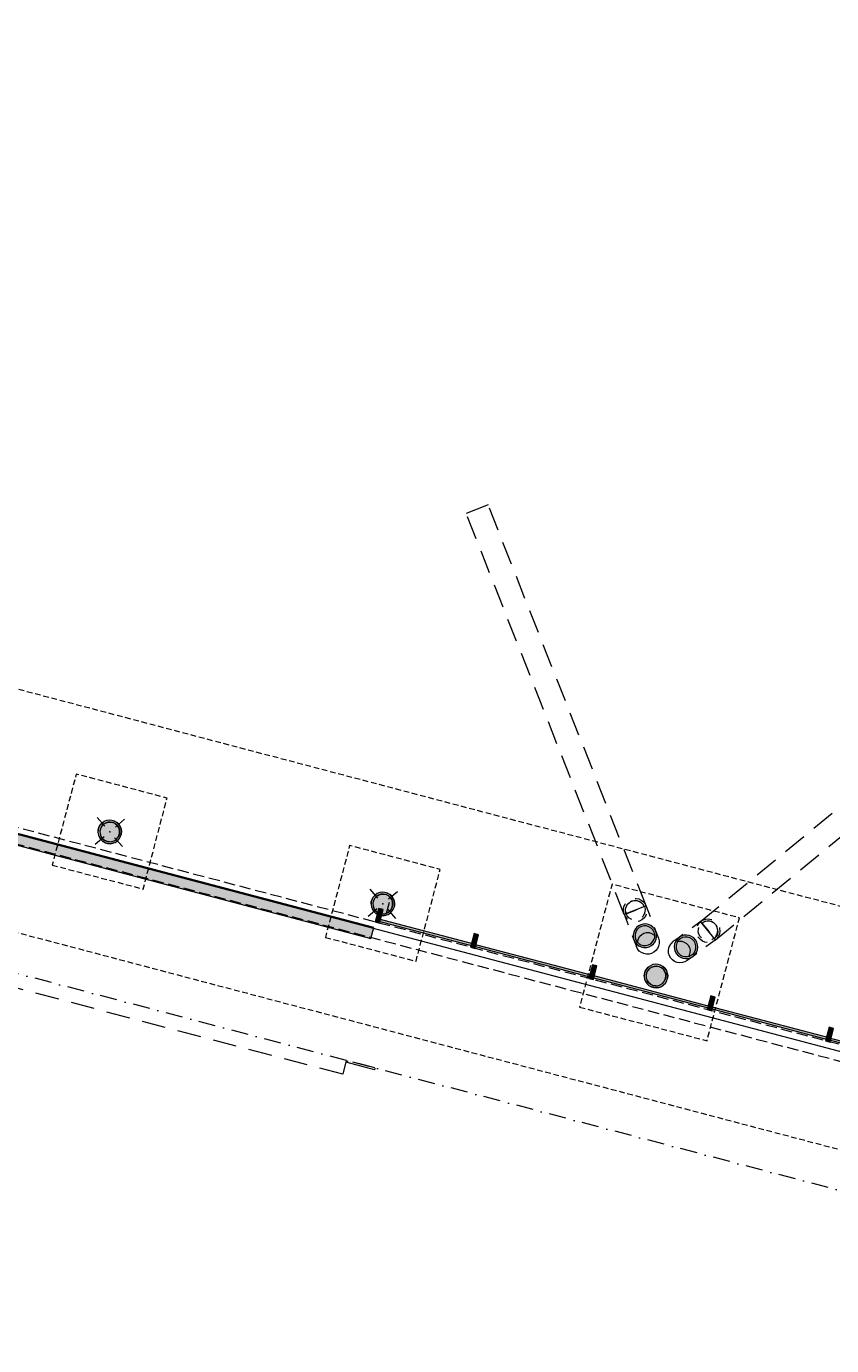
# Model space of a CAD drawing. Header units: millimetres. Extents: x -204291438 to 18864955, y -774833820 to 295284.
# Tile 12 of 87: x 59005 to 67558, y -5916 to 8098. Entities that reach past the tile are written whole.
import ezdxf

# ---------------------------------------------------------------- set-up
doc = ezdxf.new("R2010")
doc.units = ezdxf.units.MM
doc.header["$MEASUREMENT"] = 0
for name, pattern in [('Krawędzie ukryte', [170, 120, -50]), ('Kropki i Kreski', [360, 180, -90, 0, -90]), ('Przerywana', [240, 120, -120]), ('Przerywana długa', [390, 250, -140]), ('Przerywana gęsta', [90, 60, -30])]:
    doc.linetypes.add(name, pattern=pattern)
for name, color, linetype in [('213-A Wymiarowanie wewnętrzne', 7, 'Continuous'), ('215-A Wymiarowanie wewnętrzne 1_50', 7, 'Continuous'), ('822-IST-Brama zachodnia belki', 7, 'Continuous'), ('822-IST-Brama zachodnia stropy', 7, 'Continuous'), ('822-IST-Brama zachodnia słupy', 7, 'Continuous'), ('822-IST-Brama zachodnia ściany', 7, 'Continuous'), ('822-IST-Brama zachodnia ściany kurtynowe', 7, 'Continuous')]:
    doc.layers.add(name, color=color, linetype=linetype)
doc.styles.add('STYL_AUTOMATYCZNY_4', font='arial.ttf')
doc.dimstyles.new('STYL_AUTOMATYCZNY__3', dxfattribs={"dimtxt": 64.999998, "dimasz": 47.5, "dimexe": 0.18, "dimexo": 0.0625, "dimgap": 0, "dimtad": 1, "dimdec": 1, "dimlfac": 0.1, "dimzin": 0, "dimdsep": 46, "dimtxsty": 'STYL_AUTOMATYCZNY_4', "dimblk": 'ARROWHEAD_11', "dimblk1": 'ARROWHEAD_11', "dimblk2": 'ARROWHEAD_11', "dimcen": 0.09, "dimclrd": 30, "dimclre": 30, "dimclrt": 30, "dimazin": 0, "dimtfac": 1, "dimtdec": 4, "dimtmove": 0, "dimatfit": 3, "dimfxl": 0, "dimtolj": 1, "dimtzin": 0, "dimarcsym": 0})

# ---------------------------------------------------------------- blocks, each defined once
blk = doc.blocks.new('Strop_51_3', base_point=(36839, 18360))
at = {"layer": '822-IST-Brama zachodnia stropy', "color": 254, "linetype": 'Continuous', "lineweight": 0, "true_color": 0xcccccc, "flags": 128}
blk.add_lwpolyline([(36839, 18360), (30841, 19943), (27628, 7769), (33626, 6187), (62808, -1514), (68663, -3059), (71875, 9115), (66020, 10660), (67469, 16152), (38288, 23852)], close=True, dxfattribs=at)
blk = doc.blocks.new('Strop_60_3', base_point=(27098, 6866))
at = {"layer": '822-IST-Brama zachodnia stropy', "color": 254, "linetype": 'Przerywana gęsta', "lineweight": 0, "true_color": 0xcccccc, "flags": 128}
blk.add_lwpolyline([(27098, 6866), (68837, -4148), (69475, -1731), (27735, 9283)], close=True, dxfattribs=at)
blk = doc.blocks.new('Strop_77_3', base_point=(64880, -2320))
at = {"layer": '822-IST-Brama zachodnia stropy', "color": 254, "linetype": 'Przerywana gęsta', "lineweight": 0, "true_color": 0xcccccc, "flags": 128}
blk.add_lwpolyline([(64880, -2320), (66234, -2677), (66578, -1372), (65225, -1015)], close=True, dxfattribs=at)
blk = doc.blocks.new('Strop_79_3', base_point=(62180, -1579))
at = {"layer": '822-IST-Brama zachodnia stropy', "color": 254, "linetype": 'Przerywana gęsta', "lineweight": 0, "true_color": 0xcccccc, "flags": 128}
blk.add_lwpolyline([(62180, -1579), (63143, -1833), (63400, -858), (62438, -604)], close=True, dxfattribs=at)
blk = doc.blocks.new('Strop_80_3', base_point=(59278, -811))
at = {"layer": '822-IST-Brama zachodnia stropy', "color": 254, "linetype": 'Przerywana gęsta', "lineweight": 0, "true_color": 0xcccccc, "flags": 128}
blk.add_lwpolyline([(59278, -811), (60245, -1066), (60499, -100), (59533, 155)], close=True, dxfattribs=at)
blk = doc.blocks.new('Przegroda strukturalna_1_3')
at = {"layer": '822-IST-Brama zachodnia ściany kurtynowe', "linetype": 'Continuous', "lineweight": 0, "true_color": 0x666666}
for points in [[(62708, -1416), (62757, -1429), (62795, -1284), (62747, -1271)], [(63756, -1672), (63761, -1653), (62738, -1383), (62733, -1402)], [(63722, -1684), (63770, -1696), (63808, -1551), (63760, -1539)], [(65013, -2004), (65018, -1984), (63751, -1650), (63746, -1669)], [(64979, -2015), (65027, -2028), (65065, -1883), (65017, -1870)], [(66270, -2335), (66275, -2316), (65008, -1982), (65003, -2001)], [(66236, -2347), (66284, -2360), (66322, -2215), (66274, -2202)], [(67527, -2667), (67532, -2648), (66265, -2313), (66260, -2333)], [(67493, -2679), (67541, -2691), (67579, -2546), (67531, -2534)], [(68759, -2992), (68765, -2973), (67522, -2645), (67517, -2664)], [(68725, -3004), (68774, -3017), (68812, -2872), (68764, -2859)]]:
    blk.add_hatch(color=251, dxfattribs=at).paths.add_polyline_path(points)
at = {"layer": '822-IST-Brama zachodnia ściany kurtynowe', "color": 254, "linetype": 'Continuous', "lineweight": 0, "true_color": 0xcccccc, "flags": 128}
for points in [[(62708, -1416), (62757, -1429), (62795, -1284), (62747, -1271)], [(63756, -1672), (63761, -1653), (62738, -1383), (62733, -1402)], [(63722, -1684), (63770, -1696), (63808, -1551), (63760, -1539)], [(65013, -2004), (65018, -1984), (63751, -1650), (63746, -1669)], [(64979, -2015), (65027, -2028), (65065, -1883), (65017, -1870)], [(66270, -2335), (66275, -2316), (65008, -1982), (65003, -2001)], [(66236, -2347), (66284, -2360), (66322, -2215), (66274, -2202)], [(67527, -2667), (67532, -2648), (66265, -2313), (66260, -2333)], [(67493, -2679), (67541, -2691), (67579, -2546), (67531, -2534)], [(68759, -2992), (68765, -2973), (67522, -2645), (67517, -2664)], [(68725, -3004), (68774, -3017), (68812, -2872), (68764, -2859)]]:
    blk.add_lwpolyline(points, close=True, dxfattribs=at)
blk = doc.blocks.new('Ściana_180_3', base_point=(33742, 6166))
at = {"layer": '822-IST-Brama zachodnia ściany', "linetype": 'Continuous', "lineweight": 0, "true_color": 0x666666}
blk.add_hatch(color=251, dxfattribs=at).paths.add_polyline_path([(33711, 6050), (62664, -1590), (62694, -1474), (33742, 6166)])
at = {"layer": '822-IST-Brama zachodnia ściany', "color": 254, "linetype": 'Continuous', "lineweight": 0, "true_color": 0xcccccc, "flags": 128}
for points in [[(33711, 6050), (62664, -1590)], [(62694, -1474), (33742, 6166)], [(62664, -1590), (62694, -1474)]]:
    blk.add_lwpolyline(points, dxfattribs=at)
blk = doc.blocks.new('Ściana_181_3', base_point=(69097, -3164))
at = {"layer": '822-IST-Brama zachodnia ściany', "color": 254, "linetype": 'Krawędzie ukryte', "lineweight": 0, "true_color": 0xcccccc, "flags": 128}
for points in [[(69112, -3106), (27515, 7871)], [(27471, 7706), (69069, -3270)]]:
    blk.add_lwpolyline(points, dxfattribs=at)
blk = doc.blocks.new('Słup_95_3', base_point=(65601, -1633))
at = {"layer": '822-IST-Brama zachodnia słupy', "linetype": 'Continuous', "lineweight": 0, "true_color": 0x666666}
h = blk.add_hatch(color=251, dxfattribs=at)
h.paths.add_polyline_path([(65457, -1606), (65470, -1631), (65488, -1652), (65510, -1669), (65536, -1681), (65563, -1686), (65591, -1686), (65618, -1679), (65643, -1666), (65665, -1648), (65682, -1626), (65693, -1600), (65699, -1573), (65698, -1545), (65691, -1518), (65678, -1493), (65660, -1471), (65638, -1454), (65612, -1443), (65585, -1437), (65557, -1438), (65530, -1445), (65505, -1458), (65484, -1476), (65467, -1498), (65455, -1523), (65450, -1551), (65450, -1579)])
h.paths.add_polyline_path([(65476, -1599), (65470, -1572), (65471, -1545), (65478, -1519), (65493, -1495), (65513, -1476), (65537, -1463), (65564, -1457), (65591, -1458), (65617, -1466), (65641, -1480), (65659, -1500), (65672, -1525), (65679, -1551), (65678, -1579), (65670, -1605), (65656, -1628), (65636, -1647), (65611, -1660), (65585, -1666), (65557, -1665), (65531, -1658), (65508, -1643), (65489, -1623)], flags=0)
blk.add_hatch(color=251, dxfattribs=at).paths.add_polyline_path([(65476, -1599), (65489, -1623), (65508, -1643), (65531, -1658), (65557, -1665), (65585, -1666), (65611, -1660), (65636, -1647), (65656, -1628), (65670, -1605), (65678, -1579), (65679, -1551), (65672, -1525), (65659, -1500), (65641, -1480), (65617, -1466), (65591, -1458), (65564, -1457), (65537, -1463), (65513, -1476), (65493, -1495), (65478, -1519), (65471, -1545), (65470, -1572)])
at = {"layer": '822-IST-Brama zachodnia słupy', "color": 254, "linetype": 'Przerywana', "lineweight": 0, "true_color": 0xcccccc, "flags": 128}
for points in [[(65354, -1334), (65348, -1307), (65347, -1279), (65352, -1252), (65364, -1226), (65381, -1204), (65402, -1186), (65427, -1173), (65454, -1166), (65482, -1166), (65510, -1171), (65535, -1183), (65558, -1200), (65576, -1221), (65588, -1246), (65595, -1273), (65596, -1301), (65590, -1329), (65579, -1354), (65562, -1376), (65541, -1394), (65516, -1407), (65489, -1414), (65461, -1415), (65433, -1409), (65408, -1398), (65385, -1381), (65367, -1359)], [(65570, -1253), (65576, -1280), (65575, -1307), (65567, -1333), (65553, -1357), (65533, -1375), (65509, -1388), (65482, -1395), (65455, -1394), (65428, -1386), (65405, -1372), (65386, -1352), (65374, -1329), (65373, -1327), (65367, -1301), (65368, -1273), (65376, -1247), (65390, -1224), (65410, -1205), (65434, -1192), (65461, -1186), (65488, -1186), (65515, -1194), (65538, -1209), (65557, -1229), (65569, -1252)]]:
    blk.add_lwpolyline(points, close=True, dxfattribs=at)
for points in [[(65369, -1276), (65374, -1257), (65377, -1249)], [(65374, -1329), (65569, -1252)], [(65377, -1249), (65389, -1229), (65391, -1226)], [(65391, -1226), (65409, -1209), (65411, -1207)], [(65411, -1207), (65434, -1195), (65435, -1194)], [(65435, -1194), (65461, -1188), (65462, -1188)], [(65462, -1188), (65489, -1189)], [(65489, -1189), (65490, -1189), (65515, -1197)], [(65515, -1197), (65519, -1199), (65539, -1211)], [(65539, -1211), (65550, -1224), (65558, -1232)], [(65568, -1252), (65558, -1232)], [(65588, -1246), (65691, -1518)], [(65354, -1334), (65457, -1606)], [(65368, -1304), (65368, -1295), (65369, -1276)], [(65368, -1304), (65374, -1329)]]:
    blk.add_lwpolyline(points, dxfattribs=at)
at = {"layer": '822-IST-Brama zachodnia słupy', "color": 254, "linetype": 'Continuous', "lineweight": 0, "true_color": 0xcccccc, "flags": 128}
for points in [[(65450, -1579), (65457, -1606), (65470, -1631), (65488, -1652), (65510, -1669), (65536, -1681), (65563, -1686), (65591, -1686), (65618, -1679), (65643, -1666), (65665, -1648), (65682, -1626), (65693, -1600), (65699, -1573), (65698, -1545), (65691, -1518), (65678, -1493), (65660, -1471), (65638, -1454), (65612, -1443), (65585, -1437), (65557, -1438), (65530, -1445), (65505, -1458), (65484, -1476), (65467, -1498), (65455, -1523), (65450, -1551)], [(65470, -1572), (65476, -1599), (65489, -1623), (65508, -1643), (65531, -1658), (65557, -1665), (65585, -1666), (65611, -1660), (65636, -1647), (65656, -1628), (65670, -1605), (65678, -1579), (65679, -1551), (65672, -1525), (65659, -1500), (65641, -1480), (65617, -1466), (65591, -1458), (65564, -1457), (65537, -1463), (65513, -1476), (65493, -1495), (65478, -1519), (65471, -1545)]]:
    blk.add_lwpolyline(points, close=True, dxfattribs=at)
for points in [[(65497, -1632), (65498, -1616), (65505, -1590), (65520, -1567), (65540, -1548), (65564, -1535), (65591, -1529), (65618, -1529), (65644, -1537), (65668, -1552), (65678, -1563)], [(65691, -1518), (65718, -1589)], [(65457, -1606), (65484, -1677)], [(65718, -1589), (65725, -1616), (65726, -1644), (65720, -1671), (65709, -1697), (65692, -1719), (65670, -1737), (65645, -1750), (65618, -1757), (65590, -1758), (65563, -1752), (65537, -1741), (65515, -1724), (65497, -1702), (65484, -1677)]]:
    blk.add_lwpolyline(points, dxfattribs=at)
blk = doc.blocks.new('Słup_96_3', base_point=(65949, -1725))
at = {"layer": '822-IST-Brama zachodnia słupy', "linetype": 'Continuous', "lineweight": 0, "true_color": 0x666666}
h = blk.add_hatch(color=251, dxfattribs=at)
h.paths.add_polyline_path([(65937, -1579), (65917, -1598), (65901, -1621), (65890, -1647), (65886, -1675), (65888, -1703), (65896, -1729), (65910, -1754), (65929, -1774), (65952, -1790), (65978, -1801), (66006, -1805), (66034, -1803), (66060, -1795), (66085, -1781), (66105, -1762), (66121, -1739), (66132, -1713), (66136, -1685), (66134, -1657), (66126, -1630), (66112, -1606), (66093, -1586), (66070, -1570), (66044, -1559), (66016, -1555), (65988, -1557), (65961, -1565)])
h.paths.add_polyline_path([(65949, -1595), (65973, -1582), (66000, -1576), (66027, -1576), (66053, -1584), (66077, -1598), (66096, -1618), (66109, -1642), (66115, -1669), (66115, -1696), (66107, -1722), (66093, -1746), (66073, -1765), (66049, -1778), (66022, -1784), (65995, -1784), (65968, -1776), (65945, -1762), (65926, -1742), (65913, -1718), (65906, -1691), (65907, -1664), (65915, -1638), (65929, -1614)], flags=0)
blk.add_hatch(color=251, dxfattribs=at).paths.add_polyline_path([(65949, -1595), (65929, -1614), (65915, -1638), (65907, -1664), (65906, -1691), (65913, -1718), (65926, -1742), (65945, -1762), (65968, -1776), (65995, -1784), (66022, -1784), (66049, -1778), (66073, -1765), (66093, -1746), (66107, -1722), (66115, -1696), (66115, -1669), (66109, -1642), (66096, -1618), (66077, -1598), (66053, -1584), (66027, -1576), (66000, -1576), (65973, -1582)])
at = {"layer": '822-IST-Brama zachodnia słupy', "color": 254, "linetype": 'Przerywana', "lineweight": 0, "true_color": 0xcccccc, "flags": 128}
for points in [[(66172, -1408), (66196, -1394), (66223, -1386), (66251, -1384), (66278, -1388), (66304, -1398), (66327, -1414), (66346, -1435), (66360, -1459), (66368, -1486), (66370, -1514), (66366, -1541), (66356, -1567), (66340, -1591), (66319, -1610), (66295, -1623), (66268, -1632), (66240, -1634), (66212, -1629), (66186, -1619), (66163, -1603), (66144, -1582), (66130, -1558), (66122, -1531), (66120, -1503), (66125, -1476), (66135, -1450), (66151, -1427)], [(66179, -1428), (66183, -1424), (66207, -1411), (66234, -1404), (66262, -1405), (66288, -1413), (66311, -1427), (66330, -1447), (66343, -1471), (66350, -1497), (66349, -1525), (66341, -1551), (66327, -1574), (66312, -1589), (66307, -1593), (66283, -1607), (66257, -1613), (66229, -1612), (66203, -1605), (66179, -1590), (66160, -1571), (66147, -1547), (66141, -1520), (66142, -1493), (66149, -1466), (66164, -1443)]]:
    blk.add_lwpolyline(points, close=True, dxfattribs=at)
for points in [[(66172, -1408), (65937, -1579)], [(66179, -1428), (66312, -1589)], [(66182, -1425), (66205, -1413)], [(66232, -1406), (66210, -1411), (66205, -1413)], [(66259, -1406), (66247, -1406), (66232, -1406)], [(66286, -1414), (66278, -1412), (66259, -1406)], [(66309, -1428), (66303, -1425), (66286, -1414)], [(66309, -1428), (66324, -1444), (66328, -1448)], [(66328, -1448), (66339, -1468), (66341, -1472)], [(66339, -1553), (66347, -1526)], [(66347, -1495), (66341, -1472)], [(66347, -1495), (66348, -1499)], [(66347, -1526), (66348, -1499)], [(66347, -1526), (66347, -1526)], [(66319, -1610), (66085, -1781)], [(66311, -1589), (66324, -1577)], [(66324, -1577), (66332, -1564), (66339, -1553)]]:
    blk.add_lwpolyline(points, dxfattribs=at)
at = {"layer": '822-IST-Brama zachodnia słupy', "color": 254, "linetype": 'Continuous', "lineweight": 0, "true_color": 0xcccccc, "flags": 128}
for points in [[(66023, -1826), (65999, -1840), (65972, -1848), (65944, -1850), (65916, -1846), (65890, -1835), (65867, -1819), (65848, -1799), (65834, -1775), (65826, -1748), (65824, -1720), (65829, -1692), (65839, -1666), (65855, -1643), (65876, -1624)], [(65937, -1579), (65876, -1624)], [(65923, -1624), (65938, -1621), (65965, -1621), (65992, -1629), (66015, -1643), (66034, -1663), (66047, -1687), (66054, -1714), (66053, -1741), (66045, -1767), (66037, -1781)], [(66085, -1781), (66023, -1826)]]:
    blk.add_lwpolyline(points, dxfattribs=at)
for points in [[(65886, -1675), (65888, -1703), (65896, -1729), (65910, -1754), (65929, -1774), (65952, -1790), (65978, -1801), (66006, -1805), (66034, -1803), (66060, -1795), (66085, -1781), (66105, -1762), (66121, -1739), (66132, -1713), (66136, -1685), (66134, -1657), (66126, -1630), (66112, -1606), (66093, -1586), (66070, -1570), (66044, -1559), (66016, -1555), (65988, -1557), (65961, -1565), (65937, -1579), (65917, -1598), (65901, -1621), (65890, -1647)], [(65906, -1691), (65913, -1718), (65926, -1742), (65945, -1762), (65968, -1776), (65995, -1784), (66022, -1784), (66049, -1778), (66073, -1765), (66093, -1746), (66107, -1722), (66115, -1696), (66115, -1669), (66109, -1642), (66096, -1618), (66077, -1598), (66053, -1584), (66027, -1576), (66000, -1576), (65973, -1582), (65949, -1595), (65929, -1614), (65915, -1638), (65907, -1664)]]:
    blk.add_lwpolyline(points, close=True, dxfattribs=at)
blk = doc.blocks.new('Słup_97_3', base_point=(65691, -1990))
at = {"layer": '822-IST-Brama zachodnia słupy', "linetype": 'Continuous', "lineweight": 0, "true_color": 0x666666}
h = blk.add_hatch(color=251, dxfattribs=at)
h.paths.add_polyline_path([(65786, -1908), (65766, -1889), (65741, -1875), (65714, -1867), (65687, -1865), (65659, -1869), (65633, -1880), (65610, -1895), (65591, -1916), (65577, -1940), (65569, -1967), (65566, -1995), (65571, -2023), (65581, -2049), (65597, -2072), (65617, -2091), (65642, -2105), (65668, -2113), (65696, -2115), (65724, -2111), (65750, -2101), (65773, -2085), (65792, -2064), (65806, -2040), (65814, -2013), (65816, -1985), (65812, -1958), (65802, -1932)])
h.paths.add_polyline_path([(65771, -1921), (65786, -1944), (65795, -1970), (65796, -1998), (65791, -2025), (65778, -2049), (65760, -2070), (65737, -2085), (65711, -2093), (65684, -2095), (65657, -2089), (65632, -2077), (65612, -2059), (65597, -2036), (65588, -2010), (65587, -1982), (65592, -1956), (65605, -1931), (65623, -1911), (65646, -1896), (65672, -1887), (65699, -1885), (65726, -1891), (65750, -1903)], flags=0)
blk.add_hatch(color=251, dxfattribs=at).paths.add_polyline_path([(65771, -1921), (65750, -1903), (65726, -1891), (65699, -1885), (65672, -1887), (65646, -1896), (65623, -1911), (65605, -1931), (65592, -1956), (65587, -1982), (65588, -2010), (65597, -2036), (65612, -2059), (65632, -2077), (65657, -2089), (65684, -2095), (65711, -2093), (65737, -2085), (65760, -2070), (65778, -2049), (65791, -2025), (65796, -1998), (65795, -1970), (65786, -1944)])
at = {"layer": '822-IST-Brama zachodnia słupy', "color": 254, "linetype": 'Continuous', "lineweight": 0, "true_color": 0xcccccc, "flags": 128}
for points in [[(65566, -1995), (65571, -2023), (65581, -2049), (65597, -2072), (65617, -2091), (65642, -2105), (65668, -2113), (65696, -2115), (65724, -2111), (65750, -2101), (65773, -2085), (65792, -2064), (65806, -2040), (65814, -2013), (65816, -1985), (65812, -1958), (65802, -1932), (65786, -1908), (65766, -1889), (65741, -1875), (65714, -1867), (65687, -1865), (65659, -1869), (65633, -1880), (65610, -1895), (65591, -1916), (65577, -1940), (65569, -1967)], [(65588, -2010), (65597, -2036), (65612, -2059), (65632, -2077), (65657, -2089), (65684, -2095), (65711, -2093), (65737, -2085), (65760, -2070), (65778, -2049), (65791, -2025), (65796, -1998), (65795, -1970), (65786, -1944), (65771, -1921), (65750, -1903), (65726, -1891), (65699, -1885), (65672, -1887), (65646, -1896), (65623, -1911), (65605, -1931), (65592, -1956), (65587, -1982)]]:
    blk.add_lwpolyline(points, close=True, dxfattribs=at)
at = {"layer": '822-IST-Brama zachodnia słupy', "color": 254, "linetype": 'Przerywana', "lineweight": 0, "true_color": 0xcccccc, "flags": 128}
for points in [[(65786, -1908), (65802, -1932), (65812, -1958), (65816, -1985), (65814, -2013), (65806, -2040), (65792, -2064), (65773, -2085), (65750, -2101), (65724, -2111), (65696, -2115), (65668, -2113), (65642, -2105), (65617, -2091), (65597, -2072), (65581, -2049), (65571, -2023), (65566, -1995), (65569, -1967), (65577, -1940), (65591, -1916), (65610, -1895), (65633, -1880), (65659, -1869), (65687, -1865), (65714, -1867), (65741, -1875), (65766, -1889)], [(65771, -1921), (65786, -1944), (65795, -1970), (65796, -1998), (65791, -2025), (65778, -2049), (65760, -2070), (65737, -2085), (65711, -2093), (65684, -2095), (65657, -2089), (65632, -2077), (65612, -2059), (65597, -2036), (65588, -2010), (65587, -1982), (65592, -1956), (65605, -1931), (65623, -1911), (65646, -1896), (65672, -1887), (65699, -1885), (65726, -1891), (65750, -1903)]]:
    blk.add_lwpolyline(points, close=True, dxfattribs=at)
blk = doc.blocks.new('Słup_115_3', base_point=(59890, -459))
at = {"layer": '822-IST-Brama zachodnia słupy', "linetype": 'Continuous', "lineweight": 0, "true_color": 0x666666}
h = blk.add_hatch(color=251, dxfattribs=at)
h.paths.add_polyline_path([(59985, -378), (59964, -359), (59940, -345), (59913, -336), (59885, -334), (59857, -339), (59831, -349), (59808, -365), (59789, -385), (59775, -409), (59767, -436), (59765, -464), (59769, -492), (59780, -518), (59795, -541), (59816, -560), (59840, -574), (59867, -582), (59895, -584), (59922, -580), (59949, -570), (59972, -554), (59991, -533), (60005, -509), (60013, -482), (60015, -454), (60011, -427), (60000, -401)])
h.paths.add_polyline_path([(59969, -391), (59985, -414), (59993, -440), (59995, -467), (59989, -494), (59977, -518), (59959, -539), (59936, -554), (59910, -562), (59882, -564), (59855, -558), (59831, -546), (59810, -528), (59795, -505), (59787, -479), (59785, -452), (59791, -425), (59803, -400), (59821, -380), (59844, -365), (59870, -356), (59898, -355), (59925, -360), (59949, -372)], flags=0)
blk.add_hatch(color=251, dxfattribs=at).paths.add_polyline_path([(59969, -391), (59949, -372), (59925, -360), (59898, -355), (59870, -356), (59844, -365), (59821, -380), (59803, -400), (59791, -425), (59785, -452), (59787, -479), (59795, -505), (59810, -528), (59831, -546), (59855, -558), (59882, -564), (59910, -562), (59936, -554), (59959, -539), (59977, -518), (59989, -494), (59995, -467), (59993, -440), (59985, -414)])
at = {"layer": '822-IST-Brama zachodnia słupy', "color": 254, "linetype": 'Continuous', "lineweight": 0, "true_color": 0xcccccc}
for p, q in [((59838, -399), (59756, -304)), ((59951, -407), (60045, -325)), ((59829, -511), (59735, -593)), ((59942, -520), (60024, -614))]:
    blk.add_line(p, q, dxfattribs=at)
at = {"layer": '822-IST-Brama zachodnia słupy', "color": 254, "linetype": 'Continuous', "lineweight": 0, "true_color": 0xcccccc, "flags": 128}
for points in [[(59765, -464), (59769, -492), (59780, -518), (59795, -541), (59816, -560), (59840, -574), (59867, -582), (59895, -584), (59922, -580), (59949, -570), (59972, -554), (59991, -533), (60005, -509), (60013, -482), (60015, -454), (60011, -427), (60000, -401), (59985, -378), (59964, -359), (59940, -345), (59913, -336), (59885, -334), (59857, -339), (59831, -349), (59808, -365), (59789, -385), (59775, -409), (59767, -436)], [(59787, -479), (59795, -505), (59810, -528), (59831, -546), (59855, -558), (59882, -564), (59910, -562), (59936, -554), (59959, -539), (59977, -518), (59989, -494), (59995, -467), (59993, -440), (59985, -414), (59969, -391), (59949, -372), (59925, -360), (59898, -355), (59870, -356), (59844, -365), (59821, -380), (59803, -400), (59791, -425), (59785, -452)]]:
    blk.add_lwpolyline(points, close=True, dxfattribs=at)
at = {"layer": '822-IST-Brama zachodnia słupy', "color": 254, "linetype": 'Przerywana', "lineweight": 0, "true_color": 0xcccccc, "flags": 128}
for points in [[(59985, -378), (60000, -401), (60011, -427), (60015, -454), (60013, -482), (60005, -509), (59991, -533), (59972, -554), (59949, -570), (59922, -580), (59895, -584), (59867, -582), (59840, -574), (59816, -560), (59795, -541), (59780, -518), (59769, -492), (59765, -464), (59767, -436), (59775, -409), (59789, -385), (59808, -365), (59831, -349), (59857, -339), (59885, -334), (59913, -336), (59940, -345), (59964, -359)], [(59969, -391), (59985, -414), (59993, -440), (59995, -467), (59989, -494), (59977, -518), (59959, -539), (59936, -554), (59910, -562), (59882, -564), (59855, -558), (59831, -546), (59810, -528), (59795, -505), (59787, -479), (59785, -452), (59791, -425), (59803, -400), (59821, -380), (59844, -365), (59870, -356), (59898, -355), (59925, -360), (59949, -372)]]:
    blk.add_lwpolyline(points, close=True, dxfattribs=at)
at = {"layer": '822-IST-Brama zachodnia słupy', "color": 254, "linetype": 'Continuous', "lineweight": 0, "true_color": 0xcccccc}
blk.add_point((59890, -459), dxfattribs=at)
blk = doc.blocks.new('Słup_116_3', base_point=(62791, -1225))
at = {"layer": '822-IST-Brama zachodnia słupy', "linetype": 'Continuous', "lineweight": 0, "true_color": 0x666666}
h = blk.add_hatch(color=251, dxfattribs=at)
h.paths.add_polyline_path([(62885, -1143), (62865, -1124), (62841, -1110), (62814, -1102), (62786, -1100), (62758, -1104), (62732, -1114), (62709, -1130), (62690, -1151), (62676, -1175), (62668, -1202), (62666, -1229), (62670, -1257), (62680, -1283), (62696, -1306), (62717, -1325), (62741, -1339), (62768, -1347), (62796, -1350), (62823, -1345), (62849, -1335), (62872, -1319), (62891, -1299), (62905, -1275), (62914, -1248), (62916, -1220), (62911, -1192), (62901, -1166)])
h.paths.add_polyline_path([(62870, -1156), (62885, -1179), (62894, -1205), (62895, -1232), (62890, -1259), (62878, -1284), (62859, -1304), (62836, -1319), (62810, -1328), (62783, -1329), (62756, -1324), (62732, -1311), (62711, -1293), (62696, -1270), (62688, -1244), (62686, -1217), (62692, -1190), (62704, -1166), (62722, -1145), (62745, -1130), (62771, -1122), (62798, -1120), (62825, -1126), (62850, -1138)], flags=0)
blk.add_hatch(color=251, dxfattribs=at).paths.add_polyline_path([(62870, -1156), (62850, -1138), (62825, -1126), (62798, -1120), (62771, -1122), (62745, -1130), (62722, -1145), (62704, -1166), (62692, -1190), (62686, -1217), (62688, -1244), (62696, -1270), (62711, -1293), (62732, -1311), (62756, -1324), (62783, -1329), (62810, -1328), (62836, -1319), (62859, -1304), (62878, -1284), (62890, -1259), (62895, -1232), (62894, -1205), (62885, -1179)])
at = {"layer": '822-IST-Brama zachodnia słupy', "color": 254, "linetype": 'Continuous', "lineweight": 0, "true_color": 0xcccccc}
for p, q in [((62738, -1164), (62657, -1069)), ((62851, -1172), (62946, -1091)), ((62730, -1277), (62635, -1359)), ((62843, -1285), (62925, -1380))]:
    blk.add_line(p, q, dxfattribs=at)
at = {"layer": '822-IST-Brama zachodnia słupy', "color": 254, "linetype": 'Continuous', "lineweight": 0, "true_color": 0xcccccc, "flags": 128}
for points in [[(62666, -1229), (62670, -1257), (62680, -1283), (62696, -1306), (62717, -1325), (62741, -1339), (62768, -1347), (62796, -1350), (62823, -1345), (62849, -1335), (62872, -1319), (62891, -1299), (62905, -1275), (62914, -1248), (62916, -1220), (62911, -1192), (62901, -1166), (62885, -1143), (62865, -1124), (62841, -1110), (62814, -1102), (62786, -1100), (62758, -1104), (62732, -1114), (62709, -1130), (62690, -1151), (62676, -1175), (62668, -1202)], [(62688, -1244), (62696, -1270), (62711, -1293), (62732, -1311), (62756, -1324), (62783, -1329), (62810, -1328), (62836, -1319), (62859, -1304), (62878, -1284), (62890, -1259), (62895, -1232), (62894, -1205), (62885, -1179), (62870, -1156), (62850, -1138), (62825, -1126), (62798, -1120), (62771, -1122), (62745, -1130), (62722, -1145), (62704, -1166), (62692, -1190), (62686, -1217)]]:
    blk.add_lwpolyline(points, close=True, dxfattribs=at)
at = {"layer": '822-IST-Brama zachodnia słupy', "color": 254, "linetype": 'Przerywana', "lineweight": 0, "true_color": 0xcccccc, "flags": 128}
for points in [[(62885, -1143), (62901, -1166), (62911, -1192), (62916, -1220), (62914, -1248), (62905, -1275), (62891, -1299), (62872, -1319), (62849, -1335), (62823, -1345), (62796, -1350), (62768, -1347), (62741, -1339), (62717, -1325), (62696, -1306), (62680, -1283), (62670, -1257), (62666, -1229), (62668, -1202), (62676, -1175), (62690, -1151), (62709, -1130), (62732, -1114), (62758, -1104), (62786, -1100), (62814, -1102), (62841, -1110), (62865, -1124)], [(62872, -1159), (62885, -1179), (62894, -1205), (62895, -1232), (62890, -1259), (62878, -1284), (62859, -1304), (62836, -1319), (62830, -1321), (62810, -1328), (62783, -1329), (62756, -1324), (62732, -1311), (62711, -1293), (62696, -1270), (62688, -1244), (62686, -1217), (62692, -1190), (62704, -1166), (62722, -1145), (62745, -1130), (62771, -1122), (62798, -1120), (62825, -1126), (62850, -1138), (62870, -1156)]]:
    blk.add_lwpolyline(points, close=True, dxfattribs=at)
blk.add_lwpolyline([(62830, -1321), (62872, -1159)], dxfattribs=at)
at = {"layer": '822-IST-Brama zachodnia słupy', "color": 254, "linetype": 'Continuous', "lineweight": 0, "true_color": 0xcccccc}
blk.add_point((62791, -1225), dxfattribs=at)
blk = doc.blocks.new('Belka_10_3', base_point=(62404, -2886))
at = {"layer": '822-IST-Brama zachodnia belki', "color": 254, "linetype": 'Kropki i Kreski', "lineweight": 0, "true_color": 0xcccccc}
blk.add_line((62404, -2886), (33300, 4794), dxfattribs=at)
blk = doc.blocks.new('Belka_15_3', base_point=(68565, -4512))
at = {"layer": '822-IST-Brama zachodnia belki', "color": 254, "linetype": 'Kropki i Kreski', "lineweight": 0, "true_color": 0xcccccc}
blk.add_line((68565, -4512), (62404, -2886), dxfattribs=at)
blk = doc.blocks.new('Belka_48_3', base_point=(66245, -1509))
at = {"layer": '822-IST-Brama zachodnia belki', "color": 254, "linetype": 'Przerywana długa', "lineweight": 0, "true_color": 0xcccccc}
for p, q in [((66166, -1412), (69549, 1377)), ((69708, 1184), (69549, 1377)), ((66325, -1605), (69708, 1184)), ((66325, -1605), (66166, -1412))]:
    blk.add_line(p, q, dxfattribs=at)
blk = doc.blocks.new('Belka_49_3', base_point=(65471, -1290))
at = {"layer": '822-IST-Brama zachodnia belki', "color": 254, "linetype": 'Przerywana długa', "lineweight": 0, "true_color": 0xcccccc}
for p, q in [((63908, 3016), (63676, 2924)), ((65588, -1244), (63908, 3016)), ((65355, -1336), (63676, 2924)), ((65588, -1244), (65355, -1336))]:
    blk.add_line(p, q, dxfattribs=at)
blk = doc.blocks.new('Belka_56_3', base_point=(62404, -2886))
at = {"layer": '822-IST-Brama zachodnia belki', "color": 254, "linetype": 'Kropki i Kreski', "lineweight": 0, "true_color": 0xcccccc}
blk.add_line((62404, -2886), (33300, 4794), dxfattribs=at)
at = {"layer": '822-IST-Brama zachodnia belki', "color": 254, "linetype": 'Przerywana długa', "lineweight": 0, "true_color": 0xcccccc}
for p, q in [((62365, -3033), (33261, 4646)), ((62403, -2888), (62365, -3033))]:
    blk.add_line(p, q, dxfattribs=at)
blk = doc.blocks.new('Belka_58_3', base_point=(62706, -2966))
at = {"layer": '822-IST-Brama zachodnia belki', "color": 254, "linetype": 'Continuous', "lineweight": 0, "true_color": 0xcccccc}
for p, q in [((62415, -2891), (62411, -2909)), ((62701, -2985), (62411, -2909)), ((62706, -2968), (62701, -2985))]:
    blk.add_line(p, q, dxfattribs=at)
at = {"layer": '822-IST-Brama zachodnia belki', "color": 254, "linetype": 'Kropki i Kreski', "lineweight": 0, "true_color": 0xcccccc}
blk.add_line((62706, -2966), (62416, -2889), dxfattribs=at)
blk = doc.blocks.new('*D5624')
at = {"layer": '213-A Wymiarowanie wewnętrzne', "linetype": 'Continuous', "lineweight": 200}
for points in [[(128856, 16963), (128857, 16958), (128860, 16954), (128864, 16952), (128869, 16951), (128874, 16952), (128878, 16954), (128880, 16958), (128881, 16963), (128880, 16968), (128878, 16972), (128874, 16975), (128869, 16976), (128864, 16975), (128860, 16972), (128857, 16968)], [(124889, 1928), (124890, 1923), (124893, 1919), (124897, 1916), (124901, 1915), (124906, 1916), (124910, 1919), (124913, 1923), (124914, 1928), (124913, 1933), (124910, 1937), (124906, 1939), (124901, 1940), (124897, 1939), (124893, 1937), (124890, 1933)]]:
    blk.add_hatch(color=30, dxfattribs=at).paths.add_polyline_path(points)
at = {"layer": '213-A Wymiarowanie wewnętrzne', "color": 30, "linetype": 'Continuous', "lineweight": 0}
for p, q in [((128824, 16975), (128857, 16966)), ((128881, 16960), (128914, 16951)), ((128866, 16951), (124905, 1940)), ((124856, 1940), (124889, 1931)), ((124898, 1916), (124895, 1904)), ((124914, 1925), (124947, 1916))]:
    blk.add_line(p, q, dxfattribs=at)
for centre in [(128869, 16963), (124901, 1928)]:
    blk.add_circle(centre, 12.5, dxfattribs=at)
at = {"layer": '213-A Wymiarowanie wewnętrzne', "color": 30, "lineweight": 200, "insert": (126844, 9341), "char_height": 65, "attachment_point": 7, "rotation": 75.218, "style": 'STYL_AUTOMATYCZNY_4'}
blk.add_mtext('\\A1;{\\pql;\\fArial|b0|i0|c238|p0;\\W1.000000;1\xa0555}', dxfattribs=at)
blk = doc.blocks.new('ARROWHEAD_11')
at = {"color": 0, "linetype": 'Continuous', "lineweight": 0}
blk.add_line((0, 0), (-1, 0), dxfattribs=at)
at = {"color": 0, "linetype": 'Continuous', "lineweight": 0, "const_width": 0.25, "flags": 128}
blk.add_lwpolyline([(-0.125, 0, 1), (0.125, 0, 1)], format="xyb", close=True, dxfattribs=at)
blk = doc.blocks.new('*D5629')
at = {"layer": '213-A Wymiarowanie wewnętrzne', "linetype": 'Continuous', "lineweight": 200}
for points in [[(146339, 12350), (146340, 12345), (146343, 12341), (146347, 12338), (146352, 12337), (146356, 12338), (146360, 12341), (146363, 12345), (146364, 12350), (146363, 12355), (146360, 12359), (146356, 12362), (146352, 12362), (146347, 12362), (146343, 12359), (146340, 12355)], [(142372, -2685), (142373, -2690), (142375, -2694), (142379, -2697), (142384, -2698), (142389, -2697), (142393, -2694), (142396, -2690), (142397, -2685), (142396, -2681), (142393, -2677), (142389, -2674), (142384, -2673), (142379, -2674), (142375, -2677), (142373, -2681)]]:
    blk.add_hatch(color=30, dxfattribs=at).paths.add_polyline_path(points)
at = {"layer": '213-A Wymiarowanie wewnętrzne', "color": 30, "linetype": 'Continuous', "lineweight": 0}
for p, q in [((146348, 12338), (142387, -2673)), ((146306, 12362), (146339, 12353)), ((142339, -2673), (142372, -2682)), ((142381, -2697), (142378, -2710)), ((142396, -2689), (142429, -2697))]:
    blk.add_line(p, q, dxfattribs=at)
blk.add_circle((142384, -2685), 12.5, dxfattribs=at)
at = {"layer": '213-A Wymiarowanie wewnętrzne', "color": 30, "lineweight": 200, "insert": (144327, 4728), "char_height": 65, "attachment_point": 7, "rotation": 75.218, "style": 'STYL_AUTOMATYCZNY_4'}
blk.add_mtext('\\A1;{\\pql;\\fArial|b0|i0|c238|p0;\\W1.000000;1\xa0555}', dxfattribs=at)
blk = doc.blocks.new('*D6054')
at = {"layer": '213-A Wymiarowanie wewnętrzne', "linetype": 'Continuous', "lineweight": 200}
for points in [[(163325, -7687), (163326, -7692), (163329, -7696), (163333, -7699), (163338, -7700), (163343, -7699), (163347, -7696), (163349, -7692), (163350, -7687), (163349, -7682), (163347, -7678), (163343, -7676), (163338, -7675), (163333, -7676), (163329, -7678), (163326, -7682)], [(165187, -8178), (165188, -8183), (165190, -8187), (165194, -8190), (165199, -8191), (165204, -8190), (165208, -8187), (165211, -8183), (165212, -8178), (165211, -8173), (165208, -8169), (165204, -8167), (165199, -8166), (165194, -8167), (165190, -8169), (165188, -8173)]]:
    blk.add_hatch(color=30, dxfattribs=at).paths.add_polyline_path(points)
at = {"layer": '213-A Wymiarowanie wewnętrzne', "color": 30, "linetype": 'Continuous', "lineweight": 0}
for p, q in [((163335, -7699), (163326, -7732)), ((163350, -7642), (163341, -7675)), ((165187, -8175), (163350, -7690)), ((165211, -8133), (165202, -8166))]:
    blk.add_line(p, q, dxfattribs=at)
for centre in [(163338, -7687), (165199, -8178)]:
    blk.add_circle(centre, 12.5, dxfattribs=at)
at = {"layer": '213-A Wymiarowanie wewnętrzne', "color": 30, "lineweight": 200, "insert": (164164, -7892), "char_height": 65, "attachment_point": 7, "rotation": 345.218, "style": 'STYL_AUTOMATYCZNY_4'}
blk.add_mtext('\\A1;{\\pql;\\fArial|b0|i0|c238|p0;\\W1.000000;192,5}', dxfattribs=at)
blk = doc.blocks.new('*D6364')
at = {"layer": '213-A Wymiarowanie wewnętrzne', "linetype": 'Continuous', "lineweight": 200}
for points in [[(128856, 16963), (128857, 16958), (128860, 16954), (128864, 16952), (128869, 16951), (128874, 16952), (128878, 16954), (128880, 16958), (128881, 16963), (128880, 16968), (128878, 16972), (128874, 16975), (128869, 16976), (128864, 16975), (128860, 16972), (128857, 16968)], [(124889, 1928), (124890, 1923), (124893, 1919), (124897, 1916), (124901, 1915), (124906, 1916), (124910, 1919), (124913, 1923), (124914, 1928), (124913, 1933), (124910, 1937), (124906, 1939), (124901, 1940), (124897, 1939), (124893, 1937), (124890, 1933)]]:
    blk.add_hatch(color=30, dxfattribs=at).paths.add_polyline_path(points)
at = {"layer": '213-A Wymiarowanie wewnętrzne', "color": 30, "linetype": 'Continuous', "lineweight": 0}
for p, q in [((128824, 16975), (128857, 16966)), ((128881, 16960), (128914, 16951)), ((128866, 16951), (124905, 1940)), ((124856, 1940), (124889, 1931)), ((124898, 1916), (124895, 1904)), ((124914, 1925), (124947, 1916))]:
    blk.add_line(p, q, dxfattribs=at)
for centre in [(128869, 16963), (124901, 1928)]:
    blk.add_circle(centre, 12.5, dxfattribs=at)
at = {"layer": '213-A Wymiarowanie wewnętrzne', "color": 30, "lineweight": 200, "insert": (126844, 9341), "char_height": 65, "attachment_point": 7, "rotation": 75.218, "style": 'STYL_AUTOMATYCZNY_4'}
blk.add_mtext('\\A1;{\\pql;\\fArial|b0|i0|c238|p0;\\W1.000000;1\xa0555}', dxfattribs=at)
blk = doc.blocks.new('*D6369')
at = {"layer": '213-A Wymiarowanie wewnętrzne', "linetype": 'Continuous', "lineweight": 200}
for points in [[(146339, 12350), (146340, 12345), (146343, 12341), (146347, 12338), (146352, 12337), (146356, 12338), (146360, 12341), (146363, 12345), (146364, 12350), (146363, 12355), (146360, 12359), (146356, 12362), (146352, 12362), (146347, 12362), (146343, 12359), (146340, 12355)], [(142372, -2685), (142373, -2690), (142375, -2694), (142379, -2697), (142384, -2698), (142389, -2697), (142393, -2694), (142396, -2690), (142397, -2685), (142396, -2681), (142393, -2677), (142389, -2674), (142384, -2673), (142379, -2674), (142375, -2677), (142373, -2681)]]:
    blk.add_hatch(color=30, dxfattribs=at).paths.add_polyline_path(points)
at = {"layer": '213-A Wymiarowanie wewnętrzne', "color": 30, "linetype": 'Continuous', "lineweight": 0}
for p, q in [((146348, 12338), (142387, -2673)), ((146306, 12362), (146339, 12353)), ((142339, -2673), (142372, -2682)), ((142381, -2697), (142378, -2710)), ((142396, -2689), (142429, -2697))]:
    blk.add_line(p, q, dxfattribs=at)
blk.add_circle((142384, -2685), 12.5, dxfattribs=at)
at = {"layer": '213-A Wymiarowanie wewnętrzne', "color": 30, "lineweight": 200, "insert": (144327, 4728), "char_height": 65, "attachment_point": 7, "rotation": 75.218, "style": 'STYL_AUTOMATYCZNY_4'}
blk.add_mtext('\\A1;{\\pql;\\fArial|b0|i0|c238|p0;\\W1.000000;1\xa0555}', dxfattribs=at)
blk = doc.blocks.new('*D6755')
at = {"layer": '215-A Wymiarowanie wewnętrzne 1_50', "linetype": 'Continuous', "lineweight": 200}
for points in [[(163893, -5535), (163894, -5540), (163897, -5544), (163901, -5547), (163906, -5548), (163911, -5547), (163915, -5544), (163917, -5540), (163918, -5535), (163917, -5530), (163915, -5526), (163911, -5524), (163906, -5523), (163901, -5524), (163897, -5526), (163894, -5530)], [(165755, -6026), (165755, -6031), (165758, -6035), (165762, -6038), (165767, -6039), (165772, -6038), (165776, -6035), (165779, -6031), (165780, -6026), (165779, -6021), (165776, -6017), (165772, -6015), (165767, -6014), (165762, -6015), (165758, -6017), (165755, -6021)]]:
    blk.add_hatch(color=30, dxfattribs=at).paths.add_polyline_path(points)
at = {"layer": '215-A Wymiarowanie wewnętrzne 1_50', "color": 30, "linetype": 'Continuous', "lineweight": 0}
for p, q in [((163894, -5532), (163882, -5529)), ((163903, -5547), (163894, -5580)), ((163918, -5490), (163909, -5523)), ((165755, -6023), (163918, -5538)), ((165779, -5981), (165770, -6014)), ((165764, -6038), (165755, -6072))]:
    blk.add_line(p, q, dxfattribs=at)
for centre in [(163906, -5535), (165767, -6026)]:
    blk.add_circle(centre, 12.5, dxfattribs=at)
at = {"layer": '215-A Wymiarowanie wewnętrzne 1_50', "color": 30, "lineweight": 200, "insert": (164732, -5740), "char_height": 65, "attachment_point": 7, "rotation": 345.218, "style": 'STYL_AUTOMATYCZNY_4'}
blk.add_mtext('\\A1;{\\pql;\\fArial|b0|i0|c238|p0;\\W1.000000;192,5}', dxfattribs=at)

msp = doc.modelspace()

# ---------------------------------------------------------------- block references
at = {"layer": '822-IST-Brama zachodnia belki', "color": 254, "lineweight": 0, "true_color": 0xcccccc}
for name, p in [('Belka_10_3', (62403.97, -2886.12)), ('Belka_58_3', (62706.03, -2965.83)), ('Belka_15_3', (68565.05, -4511.87)), ('Belka_56_3', (62403.97, -2886.12)), ('Belka_49_3', (65471.39, -1290.18)), ('Belka_48_3', (66245.33, -1508.6))]:
    msp.add_blockref(name, p, dxfattribs=at)
at = {"layer": '822-IST-Brama zachodnia stropy', "color": 254, "linetype": 'Continuous', "lineweight": 0, "true_color": 0xcccccc}
msp.add_blockref('Strop_51_3', (36838.67, 18360.17), dxfattribs=at)
at = {"layer": '822-IST-Brama zachodnia stropy', "color": 254, "linetype": 'Przerywana gęsta', "lineweight": 0, "true_color": 0xcccccc}
for name, p in [('Strop_60_3', (27097.63, 6866.15)), ('Strop_80_3', (59278.29, -810.99)), ('Strop_79_3', (62180.38, -1579.04)), ('Strop_77_3', (64880.34, -2320.13))]:
    msp.add_blockref(name, p, dxfattribs=at)
at = {"layer": '822-IST-Brama zachodnia słupy', "color": 254, "lineweight": 0, "true_color": 0xcccccc}
for name, p in [('Słup_115_3', (59889.97, -459.23)), ('Słup_116_3', (62790.68, -1224.65)), ('Słup_95_3', (65601.2, -1633.14)), ('Słup_96_3', (65949.29, -1724.99)), ('Słup_97_3', (65691.39, -1990.07))]:
    msp.add_blockref(name, p, dxfattribs=at)
at = {"layer": '822-IST-Brama zachodnia ściany', "color": 254, "lineweight": 0, "true_color": 0xcccccc}
for name, p in [('Ściana_181_3', (69096.97, -3163.61)), ('Ściana_180_3', (33741.77, 6165.74))]:
    msp.add_blockref(name, p, dxfattribs=at)
at = {"layer": '822-IST-Brama zachodnia ściany kurtynowe', "linetype": 'Continuous', "lineweight": 0}
msp.add_blockref('Przegroda strukturalna_1_3', (0, 0), dxfattribs=at)

# ---------------------------------------------------------------- dimensions: what is measured, and where the dimension line sits
at = {"layer": '213-A Wymiarowanie wewnętrzne', "color": 30, "linetype": 'Continuous', "lineweight": 200}
for base, p1, p2, angle, picture, middle, turn in [((124901.47, 1927.84), (51809.1, 37297.33), (47938.32, 22236.47), 255.218034, '*D5624', (126841.19, 9457.09), 75.218034), ((142384.1, -2685.39), (51809.1, 37297.33), (47938.32, 22236.47), 255.218034, '*D5629', (144323.82, 4843.87), 75.218034), ((124901.47, 1927.84), (51809.1, 37297.33), (47938.32, 22236.47), 255.218034, '*D6364', (126841.19, 9457.09), 75.218034), ((142384.1, -2685.39), (51809.1, 37297.33), (47938.32, 22236.47), 255.218034, '*D6369', (144323.82, 4843.87), 75.218034), ((163337.89, -7687.1), (-12612716.43, -48432356.49), (164489.85, -3321.53), 165.218034, '*D6054', (164277.57, -7888.01), 345.218034)]:
    dim = msp.add_linear_dim(base=base, p1=p1, p2=p2, angle=angle, dimstyle='STYL_AUTOMATYCZNY__3', dxfattribs=at)
    dim.commit()
    dim.dimension.update_dxf_attribs({"geometry": picture, "text_midpoint": middle, "dimtype": 160, "text_rotation": turn})
at = {"layer": '215-A Wymiarowanie wewnętrzne 1_50', "color": 30, "linetype": 'Continuous', "lineweight": 200}
dim = msp.add_linear_dim(base=(163905.76, -5535.07), p1=(-12612716.43, -48432356.49), p2=(164489.85, -3321.53), angle=165.218034, dimstyle='STYL_AUTOMATYCZNY__3', dxfattribs=at)
dim.commit()
dim.dimension.update_dxf_attribs({"geometry": '*D6755', "text_midpoint": (164845.44, -5735.98), "dimtype": 160, "text_rotation": 345.218034})

doc.saveas('drawing.dxf')
